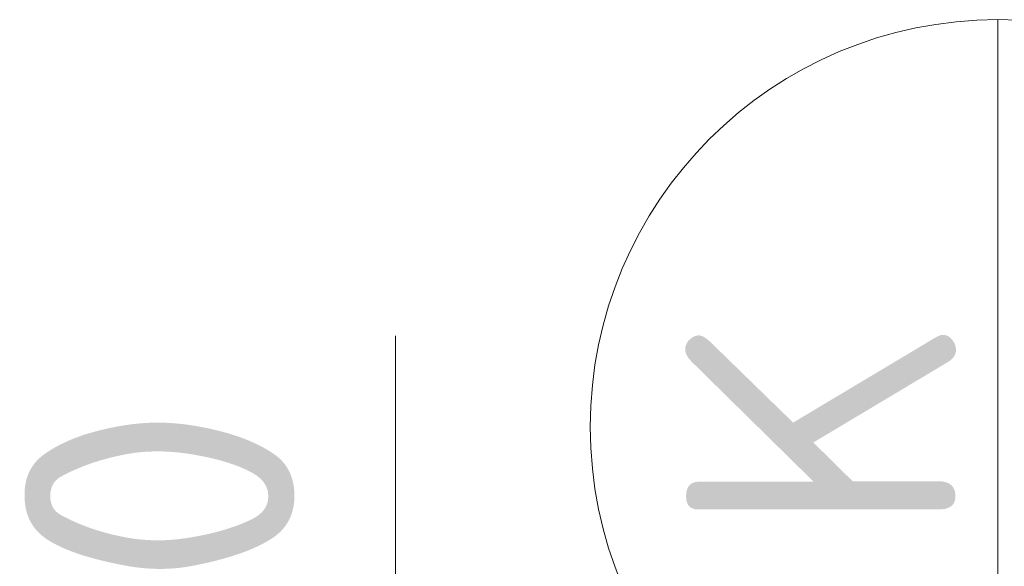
# Model space of a CAD drawing. Header units: millimetres. Extents: x -29085 to 3627694, y -159961 to 2281735.
# Tile 31 of 229: x 115777 to 117236, y 133257 to 134067. Entities that reach past the tile are written whole.
import ezdxf
from ezdxf.enums import TextEntityAlignment as Align

# ---------------------------------------------------------------- set-up
doc = ezdxf.new("R2010")
doc.units = ezdxf.units.MM
doc.layers.add('A99_N_koty-200-vysk', color=6, linetype='Continuous', lineweight=9)
doc.layers.add('A99_N_znaceni 200', color=5, linetype='Continuous', lineweight=5)
doc.styles.add('A99_kota', font='isocpeur.ttf', dxfattribs={"height": 2})
doc.styles.add('A99_popis', font='isocpeur.ttf')

# ---------------------------------------------------------------- blocks, each defined once
blk = doc.blocks.new('*U31')
at = {"color": 0, "linetype": 'ByBlock', "lineweight": -2}
blk.add_line((-3, 0), (7, 0), dxfattribs=at)
for points in [[(0, 0), (0, 5), (0, 5), (9.7, 5)], [(-1.75, 1.75), (0, 0), (1.75, 1.75)]]:
    blk.add_lwpolyline(points, dxfattribs=at)
at = {"color": 0, "linetype": 'ByBlock', "lineweight": -2, "style": 'A99_kota'}
blk.add_attdef('VYSKA', text='', height=2, dxfattribs=at).set_placement((9.2, 7.75), align=Align.TOP_RIGHT)
blk.add_attdef('POPIS_001', (9.2, 2.5), '', height=2, dxfattribs=at)
blk = doc.blocks.new('*U28')
at = {"color": 0, "linetype": 'ByBlock'}
blk.add_line((-3.0199, 0), (3.0199, 0), dxfattribs=at)
blk.add_circle((0, 0), 3.0199, dxfattribs=at)
at = {"color": 0, "linetype": 'ByBlock', "style": 'A99_popis'}
for tag, p in [('KATEGORIE', (0, 1.31)), ('PRVEK', (0, -1.2979))]:
    blk.add_attdef(tag, text='', height=2, dxfattribs=at).set_placement(p, align=Align.MIDDLE_CENTER)

msp = doc.modelspace()

# ---------------------------------------------------------------- block references
at = {"layer": 'A99_N_koty-200-vysk', "lineweight": 5, "xscale": 200, "yscale": 200, "zscale": 200, "rotation": 90.00000000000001}
msp.add_blockref('*U31', (117334, 131658.3), dxfattribs=at).add_auto_attribs({'VYSKA': '+15,560'})
at = {"layer": 'A99_N_znaceni 200', "xscale": 200, "yscale": 200, "zscale": 200, "rotation": 90.00000000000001}
msp.add_blockref('*U28', (117226.5, 133463.3), dxfattribs=at).add_auto_attribs({'KATEGORIE': 'K', 'PRVEK': '05'})

doc.saveas('drawing.dxf')
